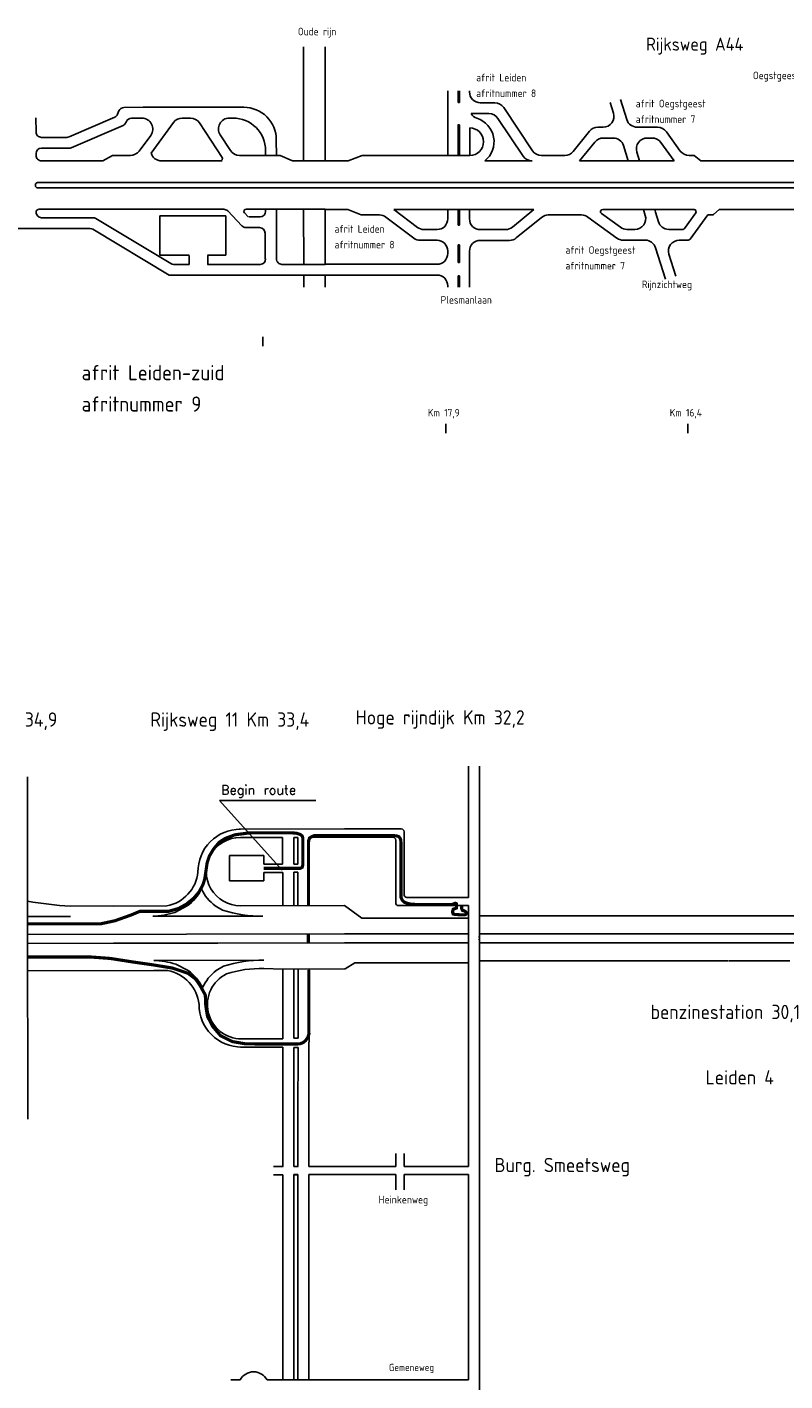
# Model space of a CAD drawing. Header units: metres. Extents: x 361 to 17834, y -7429 to 4908.
# Tile 26 of 29: x 10532 to 12217, y 1203 to 4213. Entities that reach past the tile are written whole.
import ezdxf

# ---------------------------------------------------------------- set-up
doc = ezdxf.new("R2010")
doc.units = ezdxf.units.M
doc.linetypes.add('ACAD_ISO03W100', pattern=[30, 12, -18])
for name, color, linetype in [('ONDERGROND', 7, 'Continuous'), ('Tekenwerk', 7, 'Continuous'), ('VBL-XX-ONDERGROND', 7, 'Continuous'), ('VBL-XX-STEMPEL', 7, 'Continuous'), ('VMH-XX-LEIDEN4', 7, 'Continuous'), ('WEG-XX-STEMPEL', 7, 'Continuous')]:
    doc.layers.add(name, color=color, linetype=linetype)
doc.styles.add('ISO', font='ISO.SHX')
doc.styles.add('ISO35', font='ISO.SHX')
doc.styles.add('SASBO', font='TXT.SHX')
doc.dimstyles.new('ISO-25', dxfattribs={"dimtxt": 2.5, "dimasz": 2.5, "dimexe": 1.25, "dimexo": 0.625, "dimtad": 1, "dimtxsty": 'Standard', "dimcen": 2.5, "dimadec": 0, "dimazin": 0, "dimtfac": 1, "dimtmove": 0, "dimatfit": 3, "dimfxl": 0, "dimarcsym": 0})

# ---------------------------------------------------------------- blocks, each defined once
blk = doc.blocks.new('*D33')
at = {"color": 0, "lineweight": -2}
for p, q in [((11537.21481627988, 2236.958977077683), (11536.58981627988, 2236.958977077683)), ((11537.83981627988, 2234.458977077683), (11537.83981627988, 2139.830901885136)), ((11537.21481627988, 2137.330901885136), (11536.58981627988, 2137.330901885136))]:
    blk.add_line(p, q, dxfattribs=at)
at = {"color": 0}
for points in [[(11537.42314961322, 2234.458977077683), (11538.25648294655, 2234.458977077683), (11537.83981627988, 2236.958977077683)], [(11537.42314961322, 2139.830901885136), (11538.25648294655, 2139.830901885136), (11537.83981627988, 2137.330901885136)]]:
    blk.add_solid(points, dxfattribs=at)
at = {"layer": 'Defpoints', "color": 0}
for p in [(11537.83981627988, 2236.958977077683, -8.940696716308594e-08), (11537.83981627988, 2137.330901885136, -5.960464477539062e-08), (11537.83981627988, 2137.330901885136)]:
    blk.add_point(p, dxfattribs=at)
at = {"color": 0, "insert": (11535.75648294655, 2187.144939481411), "char_height": 2.5, "attachment_point": 5, "rotation": 90}
blk.add_mtext('99,63', dxfattribs=at)

msp = doc.modelspace()

# ---------------------------------------------------------------- linework, layer by layer
at = {"layer": 'ONDERGROND', "color": 7, "extrusion": (-0.04049485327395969, 0.01245106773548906, 0.999102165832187)}
for p, q in [((10533.08249330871, 2235.521335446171, 181985588.6708821), (10532.60255372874, 2545.91324433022, 181985584.7832456)), ((11239.55792403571, 2430.252847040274, 181985614.8784155), (11003.33724534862, 2429.767749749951, 181985605.3101432)), ((11100.04341221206, 2411.517320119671, 181985609.457206), (11006.0806504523, 2411.324356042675, 181985605.6511829)), ((11133.84141838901, 2411.586723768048, 181985610.8262163), (11124.62378061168, 2411.567796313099, 181985610.4528497)), ((11158.65681088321, 2259.640274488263, 181985613.7256107), (11158.42178678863, 2411.637202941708, 181985611.82186)), ((11239.55792403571, 2411.803815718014, 181985615.1083323), (11158.42179572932, 2411.637194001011, 181985611.8218605)), ((11058.02046275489, 2352.149156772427, 181985608.4938249), (11100.13507819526, 2352.235646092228, 181985610.1997046)), ((11058.04898953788, 2333.70019599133, 181985608.7248964), (11100.16360199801, 2333.786685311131, 181985610.4307765)), ((11100.27843630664, 2259.520391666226, 181985611.3609566), (11100.16360199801, 2333.786685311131, 181985610.4307765)), ((11124.85880470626, 2259.570870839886, 181985612.3566005), (11124.74397039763, 2333.837161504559, 181985611.4264204)), ((11134.07644248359, 2259.589798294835, 181985612.7299668), (11133.96161115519, 2333.856088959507, 181985611.7997868)), ((10842.53393924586, 2258.991096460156, 181985600.9208478), (10628.19305575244, 2258.550928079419, 181985592.2388305)), ((10842.53393924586, 2258.991096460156, 181985600.9208478), (10724.18920910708, 2258.748061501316, 181985596.1272174)), ((11237.30783677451, 2259.801791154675, 181985616.9114214), (11006.31567454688, 2259.327433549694, 181985607.5549334)), ((11237.30783677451, 2259.801791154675, 181985616.9114214), (11239.55792403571, 2258.221650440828, 181985617.0223124)), ((10533.08249330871, 2235.521335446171, 181985588.6708821), (10628.20738172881, 2235.716680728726, 181985592.5239777)), ((10533.77888417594, 1785.147337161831, 181985594.311784), (10533.08249330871, 2235.521335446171, 181985588.6708821)), ((10811.22902548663, 2236.092526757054, 181985599.9373883), (11051.04527688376, 2236.585013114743, 181985609.6513019)), ((10533.14411259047, 2195.671571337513, 181985589.1699974), (11239.55792403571, 2197.122249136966, 181985617.7837489)), ((10533.17492223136, 2175.746695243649, 181985589.4195552), (10955.7370326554, 2176.614455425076, 181985606.5357086)), ((10724.31694186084, 2176.139221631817, 181985597.161887), (11239.55792403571, 2177.197306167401, 181985618.0320587)), ((10813.37842858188, 2138.018579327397, 181985601.2467291), (11053.19467699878, 2138.511062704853, 181985610.9606426)), ((10844.75395596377, 2115.248737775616, 181985602.802182), (10813.41373241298, 2115.184376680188, 181985601.5327257)), ((10844.75395596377, 2115.248737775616, 181985602.802182), (10813.41373241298, 2115.184376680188, 181985601.5327257)), ((11100.49631810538, 2118.612820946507, 181985613.1258138), (11239.55792403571, 2118.898395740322, 181985618.7585945)), ((11100.73573208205, 1963.77700372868, 181985615.0651213), (11100.49631810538, 2118.612820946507, 181985613.1258138)), ((11158.59551554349, 1794.872554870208, 181985616.9114214), (11158.87468970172, 2118.732709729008, 181985615.4904676)), ((11100.73573208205, 1963.77700372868, 181985615.0651213), (11008.77071535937, 1963.588149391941, 181985611.3400184)), ((11100.76425886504, 1945.328042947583, 181985615.296193), (11006.08436382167, 1945.133609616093, 181985611.4611225)), ((11100.17164421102, 1794.872554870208, 181985616.9114214), (11100.76425886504, 1945.328042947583, 181985615.296193)), ((11124.77116884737, 1794.872554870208, 181985616.9114214), (11125.34655249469, 1944.131756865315, 181985616.3074524)), ((11133.99599075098, 1794.872554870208, 181985616.9114214), (11134.56419027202, 1944.150684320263, 181985616.6808189)), ((11101.17484248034, 1679.790909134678, 181985618.6220267), (11079.67915153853, 1679.746765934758, 181985617.7513298)), ((11100.17164425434, 1661.339823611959, 181985618.8113078), (11079.70768130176, 1661.297799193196, 181985617.9824016)), ((11133.99599079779, 1661.409284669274, 181985620.181385), (11124.77116889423, 1661.390340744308, 181985619.8077275)), ((11134.97284865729, 1679.860315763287, 181985619.991037), (11125.75521087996, 1679.841385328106, 181985619.6176703)), ((11239.55792403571, 1661.626064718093, 181985624.4572398), (11158.59551543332, 1661.459801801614, 181985621.1778047)), ((11239.55792403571, 1680.075087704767, 181985624.2273235), (11159.55321407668, 1679.910791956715, 181985620.9866807))]:
    msp.add_line(p, q, dxfattribs=at)
at = {"layer": 'ONDERGROND', "color": 7, "ltscale": 50, "extrusion": (-0.04049485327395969, 0.01245106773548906, 0.999102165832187)}
for p, q in [((11100.13507819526, 2352.235646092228, 181985610.1997046), (11100.04341221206, 2411.517320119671, 181985609.457206)), ((11124.71544659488, 2352.286125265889, 181985611.1953484), (11124.62378061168, 2411.567796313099, 181985610.4528497)), ((11133.93308437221, 2352.305049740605, 181985611.5687148), (11133.84141838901, 2411.586723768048, 181985610.8262163)), ((11124.71544659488, 2352.286125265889, 181985611.1953484), (11133.93308437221, 2352.305049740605, 181985611.5687148)), ((11124.74397039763, 2333.837161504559, 181985611.4264204), (11133.96161115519, 2333.856088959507, 181985611.7997868)), ((11125.31391597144, 1965.238083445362, 181985616.0430973), (11125.07668352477, 2118.663300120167, 181985614.1214576)), ((11134.53155374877, 1965.257013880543, 181985616.4164638), (11134.2943213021, 2118.682230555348, 181985614.4948239))]:
    msp.add_line(p, q, dxfattribs=at)
at = {"layer": 'ONDERGROND', "color": 7, "linetype": 'Continuous', "extrusion": (-0.04049485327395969, 0.01245106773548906, 0.999102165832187)}
for p, q in [((10981.77806651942, 2370.952344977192, 181985605.1692955), (11057.99114621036, 2371.108854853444, 181985608.2563559)), ((10981.86492240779, 2314.78157445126, 181985605.8728303), (10981.77806651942, 2370.952344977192, 181985605.1692955)), ((11057.99114621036, 2371.108854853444, 181985608.2563559), (11058.02046275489, 2352.149156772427, 181985608.4938249)), ((11058.04898953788, 2333.70019599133, 181985608.7248966), (11058.07799911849, 2314.938087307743, 181985608.9598907)), ((11058.07799911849, 2314.938087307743, 181985608.9598907), (10981.86492240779, 2314.78157445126, 181985605.8728303)), ((10860.28094506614, 2244.660816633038, 181985601.8187433), (10887.94556475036, 2259.084347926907, 181985602.7602752)), ((10950.28098738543, 2259.212360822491, 181985605.2852123), (10966.31796872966, 2249.704600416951, 181985606.0536988)), ((10813.41373241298, 2115.184376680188, 181985601.5327257), (10533.26945817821, 2114.609075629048, 181985590.1852995)), ((10862.4565295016, 2129.651812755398, 181985603.3401945), (10890.16558146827, 2115.341992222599, 181985604.6416095)), ((10952.50100708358, 2115.470005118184, 181985607.1665463), (10968.50847816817, 2125.043563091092, 181985607.6960409)), ((11058.14299202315, 2120.000989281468, 181985611.3918813), (11100.49631810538, 2118.612823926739, 181985613.1258137))]:
    msp.add_line(p, q, dxfattribs=at)
at = {"layer": 'ONDERGROND', "color": 7, "linetype": 'Continuous', "ltscale": 50, "extrusion": (-0.04049485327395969, 0.01245106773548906, 0.999102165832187)}
for p, q in [((11125.31391597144, 1965.238083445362, 181985616.0430973), (11134.53155374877, 1965.257013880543, 181985616.4164638)), ((11125.34655249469, 1944.131756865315, 181985616.3074524), (11134.56419027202, 1944.150684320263, 181985616.6808189))]:
    msp.add_line(p, q, dxfattribs=at)
at = {"layer": 'ONDERGROND', "color": 7, "extrusion": (-0.04049485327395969, 0.01245106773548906, 0.999102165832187)}
for centre, radius, start, end in [((-5466.851073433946, 7719793.406102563, 181821797.0903213), 94.45494674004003, 197.1943644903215, 287.6159358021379), ((-5466.851073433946, 7719793.406102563, 181821797.0903213), 94.45494674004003, 197.1943644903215, 287.6159358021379), ((-5466.851073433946, 7719793.406102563, 181821797.0903213), 76.00451474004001, 197.1943644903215, 17.19436449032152), ((-5421.641111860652, 7719619.225542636, 181821797.0903211), 85.7812911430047, 27.838344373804, 101.1747530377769), ((-5421.641111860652, 7719619.225542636, 181821797.0903211), 104.2317231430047, 53.21297927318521, 80.75812778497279), ((-5466.851073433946, 7719793.406102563, 181821797.0903213), 94.45494674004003, 310.9853887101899, 340.7722008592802), ((-6303.659998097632, 7719217.731129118, 181821797.090321), 1048.544806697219, 7.803841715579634, 13.04554573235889), ((-5487.978929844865, 7719575.81834554, 181821797.0903212), 183.455557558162, 19.17331141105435, 34.78422390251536), ((-5642.809363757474, 7719784.566119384, 181821797.0903212), 269.5505244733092, 359.1227174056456, 18.58272110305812), ((-5044.563947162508, 7719715.123340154, 181821797.0903209), 183.455557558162, 179.60450332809, 195.2154139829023), ((-5034.695776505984, 7719974.836091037, 181821797.0903211), 269.5505244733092, 195.8060052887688, 215.2660093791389), ((-5123.824150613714, 7719713.476116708, 181821797.0903212), 85.7812911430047, 113.2139759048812, 186.5503800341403), ((-5123.824150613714, 7719713.476116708, 181821797.0903212), 104.2317231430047, 133.6305980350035, 161.1757462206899), ((-5184.893767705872, 7719882.749005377, 181821797.0903211), 94.45494674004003, 233.6165240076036, 263.4033366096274), ((-5184.893767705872, 7719882.749005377, 181821797.0903211), 76.00451474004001, 223.1007658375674, 17.19436449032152), ((-5034.695776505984, 7719974.836091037, 181821797.0903211), 251.1000924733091, 195.8060052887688, 214.9985008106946), ((-5184.893767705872, 7719882.749005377, 181821797.0903211), 94.45494674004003, 286.7727937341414, 17.19436449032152)]:
    msp.add_arc(centre, radius, start, end, dxfattribs=at)
at = {"layer": 'Tekenwerk', "color": 18}
for p, q in [((11099.07813156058, 2338.314821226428), (10959.50696168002, 2493.150360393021)), ((10959.50696168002, 2493.150360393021), (11174.08124102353, 2493.150360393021))]:
    msp.add_line(p, q, dxfattribs=at)
at = {"layer": 'Tekenwerk', "color": 5, "linetype": 'ACAD_ISO03W100', "ltscale": 0.05, "const_width": 7, "flags": 128}
for points in [[(11058.13419018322, 2342.807088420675), (11111.85490594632, 2342.807088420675), (11131.758034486, 2342.76860963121), (11139.24072773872, 2342.76860963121), (11143.37589213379, 2344.737333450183), (11144.75430101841, 2349.068505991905), (11144.95122546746, 2356.549626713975), (11144.95122546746, 2410.186725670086), (11143.38342544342, 2414.714760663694), (11139.83897213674, 2417.667796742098), (11130.78100780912, 2420.817744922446), (11119.55693680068, 2421.605244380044), (11027.32494610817, 2421.605244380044), (10993.93856303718, 2417.251580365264), (10972.2474252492, 2409.097453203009), (10958.88569981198, 2400.422844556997), (10946.56512757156, 2385.502507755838), (10937.194562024, 2370.06173912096), (10932.16218667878, 2354.967925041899), (10929.24654681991, 2334.062572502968), (10926.79977766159, 2318.773683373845), (10923.12968618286, 2306.848336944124), (10914.71896389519, 2290.794936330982), (10902.7910576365, 2276.576254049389), (10885.59425501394, 2262.615056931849), (10868.48081686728, 2253.387297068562), (10847.13708294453, 2247.235457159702), (10782.97968267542, 2247.235457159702), (10763.10357443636, 2238.864061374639), (10727.05712370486, 2226.065221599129), (10695.72702286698, 2219.329000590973), (10533.10753070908, 2219.329000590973)], [(11157.53353631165, 2258.696408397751), (11157.53353631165, 2398.450822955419), (11158.08066468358, 2404.938126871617), (11159.73286290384, 2408.976024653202), (11163.22086144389, 2412.279716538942), (11170.01332998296, 2415.216364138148), (11178.64159884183, 2415.399915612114), (11347.26313524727, 2415.399915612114), (11354.3719790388, 2414.57402197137), (11358.1066929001, 2413.302888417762), (11360.72898105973, 2410.601766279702), (11362.39765639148, 2406.70893810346), (11363.11286601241, 2400.353328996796), (11363.11286601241, 2277.889416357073), (11366.27705988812, 2271.381228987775), (11370.95582396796, 2267.110269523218), (11377.05853413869, 2265.076479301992), (11385.80567358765, 2262.839310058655), (11395.1631281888, 2262.432552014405), (11475.9662945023, 2262.432552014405), (11480.12860411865, 2263.433139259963), (11482.05708819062, 2264.551342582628), (11483.90833580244, 2265.091203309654), (11486.26103193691, 2264.281441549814), (11486.56960998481, 2263.510220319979), (11486.7238622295, 2262.623318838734), (11486.7238622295, 2260.46393459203)], [(11157.15853490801, 2175.582318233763), (11157.15853490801, 2195.013432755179)], [(10533.22169714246, 2145.494613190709), (10674.91371790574, 2145.402384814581), (10716.99317121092, 2142.303831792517), (10766.86504775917, 2134.513013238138), (10810.50291215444, 2128.28035839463), (10855.30829759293, 2120.906328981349), (10889.30771378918, 2109.575589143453), (10906.57727136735, 2096.626205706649), (10916.83103669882, 2081.518552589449), (10928.16419995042, 2061.015342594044), (10929.24359787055, 2036.735160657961), (10933.02126991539, 2013.534172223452), (10944.35443316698, 1991.412259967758), (10962.16368970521, 1970.369482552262), (10988.60768825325, 1957.42009911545), (11016.67071012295, 1952.564050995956), (11053.90817296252, 1952.024483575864), (11119.64839058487, 1952.01591901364), (11138.07730420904, 1952.313097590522), (11145.80558441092, 1955.284883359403), (11151.15593790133, 1959.742503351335), (11155.91179132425, 1966.577610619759), (11158.58696806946, 1974.304253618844), (11158.28971803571, 1985.002623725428), (11158.28971803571, 2116.915360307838)]]:
    msp.add_lwpolyline(points, dxfattribs=at)
at = {"layer": 'Tekenwerk', "color": 1, "const_width": 7}
msp.add_lwpolyline([(11486.61874708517, 2260.376529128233), (11486.61874708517, 2254.403157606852), (11483.15973060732, 2253.145574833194), (11479.38625139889, 2251.888050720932), (11478.1284740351, 2247.486569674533), (11478.1284740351, 2244.342671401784), (11479.0717886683, 2241.198773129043), (11483.4741933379, 2239.941249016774), (11488.50552346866, 2239.941249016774), (11494.79463096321, 2239.312457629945), (11500.14042382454, 2239.312457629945), (11504.8572176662, 2239.312457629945), (11507.68738224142, 2240.569981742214), (11508.63069687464, 2243.399513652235), (11507.37291951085, 2245.600254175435), (11505.17168039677, 2247.486569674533), (11503.28497757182, 2248.429727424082), (11500.14042382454, 2248.744152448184), (11498.88257290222, 2250.630467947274), (11497.93918471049, 2253.459999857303), (11498.25364744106, 2257.232630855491), (11497.93918471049, 2260.376529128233)], dxfattribs=at)
at = {"layer": 'VBL-XX-ONDERGROND', "color": 7, "extrusion": (-0.07261905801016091, -0.01496858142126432, 0.997247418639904)}
for p, q in [((11146.40869335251, 4169.492395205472, 181986093.3010097), (11146.68141822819, 3915.64440522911, 181986089.510637)), ((11194.4076909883, 4169.491773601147, 181986096.7962633), (11194.68041586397, 3915.643784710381, 181986092.9999845)), ((10747.24465878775, 4034.437434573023, 181986062.2069233), (10789.93390617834, 4034.885767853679, 181986065.3222623)), ((10789.93390617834, 4034.885767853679, 181986065.3222623), (11013.97961364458, 4034.882866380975, 181986081.6371151)), ((10551.80841705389, 3979.908302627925, 181986047.1568773), (10551.7741846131, 4011.771315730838, 181986047.632645)), ((10625.14677079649, 3968.861418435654, 181986052.3315269), (10726.88863152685, 4012.88827060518, 181986060.4011568)), ((10733.25933378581, 4019.441140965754, 181986060.9634261), (10736.24716250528, 4026.901045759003, 181986061.2929707)), ((10789.95975572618, 4010.825418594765, 181986064.9630013), (10763.7850402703, 4010.825757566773, 181986063.0569767)), ((10876.90381520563, 4010.824292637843, 181986071.2942073), (10895.28595540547, 4010.824054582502, 181986072.632782)), ((10990.00596437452, 4010.822827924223, 181986079.5302273), (10981.34788445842, 4010.822940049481, 181986078.8997519)), ((10981.34788445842, 4010.822940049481, 181986078.8997519), (10990.00596437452, 4010.822827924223, 181986079.5302273)), ((10630.12907793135, 3944.801004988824, 181986052.3331917), (10745.48287406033, 3994.71816291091, 181986061.4824488)), ((10751.85357631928, 4001.271033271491, 181986062.0447181), (10752.66169235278, 4003.288708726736, 181986062.1338498)), ((10857.61043961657, 4001.059965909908, 181986069.7427118), (10807.57616255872, 3933.056135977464, 181986065.0785103)), ((10915.37536978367, 3999.944437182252, 181986073.9323812), (10965.65414895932, 3923.095017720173, 181986076.4401548)), ((10961.31016917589, 3973.581858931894, 181986076.8816307), (10984.22583188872, 3938.556040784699, 181986078.0246038)), ((10563.82109123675, 3967.877972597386, 181986047.8510602), (10620.39412513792, 3967.877239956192, 181986051.9706692)), ((10563.84694078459, 3943.817623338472, 181986047.4917992), (10625.37643227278, 3943.816826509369, 181986051.972334)), ((10806.73688205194, 3972.469080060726, 181986065.6089786), (10780.96686373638, 3937.443892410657, 181986063.2066943)), ((11086.09328886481, 3927.675364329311, 181986085.2792233), (11086.05565874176, 3962.700886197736, 181986085.8022125)), ((10551.86011614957, 3931.787604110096, 181986046.4383552), (10551.8645267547, 3927.682282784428, 181986046.377056)), ((10563.87720093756, 3915.65195275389, 181986047.0712389), (10700.21748798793, 3915.650187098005, 181986056.9994439)), ((10722.2196088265, 3927.68007662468, 181986058.7821947), (10700.21748798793, 3915.650187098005, 181986056.9994439)), ((10761.67348814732, 3927.679565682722, 181986061.6551988), (10722.2196088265, 3927.68007662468, 181986058.7821947)), ((10961.64660590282, 3915.646801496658, 181986076.0365306), (10830.65862397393, 3915.648497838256, 181986066.4980767)), ((10965.64889020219, 3915.646749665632, 181986076.3279741), (10860.45199611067, 3915.648112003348, 181986068.6676094)), ((11094.72418742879, 3927.675252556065, 181986085.9077193), (11004.31524626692, 3927.67642338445, 181986079.324203)), ((11018.29695521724, 3927.676242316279, 181986080.3423413), (11032.68178615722, 3927.676056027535, 181986081.3898347)), ((11062.09379004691, 3927.675675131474, 181986083.5315964), (11062.08200947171, 3938.640847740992, 181986083.6953247)), ((11094.72418742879, 3927.675252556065, 181986085.9077193), (11121.75557727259, 3915.644728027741, 181986087.6955546)), ((11121.75557727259, 3915.644728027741, 181986087.6955546), (11194.59930904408, 3915.643784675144, 181986092.9999846)), ((10550.65574157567, 3862.719356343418, 181986045.313946), (10550.65832653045, 3860.313321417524, 181986045.2780199)), ((10555.45047142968, 3867.531364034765, 181986045.7353235), (11194.63563312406, 3867.523086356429, 181986092.2803429)), ((10555.4633962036, 3855.501189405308, 181986045.555693), (11194.64471414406, 3855.492911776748, 181986092.1004325)), ((10551.99894440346, 3802.568466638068, 181986044.5088986), (10552.00014836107, 3801.447841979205, 181986044.4921659)), ((10827.09385873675, 3705.953198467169, 181986063.0909874), (10827.00017660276, 3793.15104337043, 181986064.3929962)), ((10827.00017660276, 3793.15104337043, 181986064.3929962), (10973.63458606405, 3793.149144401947, 181986075.070812)), ((10973.63458606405, 3793.149144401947, 181986075.070812), (10973.72826819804, 3705.951299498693, 181986073.7688032)), ((11062.22820938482, 3802.560286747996, 181986081.6634156), (11062.2230377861, 3807.373928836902, 181986081.7352913)), ((11086.34039215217, 3697.675542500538, 181986081.8449435), (11086.22253660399, 3807.373618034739, 181986083.4829181)), ((11146.79774119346, 3807.372833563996, 181986087.8939624), (11146.92852151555, 3685.644583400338, 181986086.0763573)), ((11194.79673882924, 3807.37221195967, 181986091.3892161), (11194.92751914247, 3685.643961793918, 181986089.571611)), ((10564.03867209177, 3765.357162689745, 181986044.8270877), (10459.74150243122, 3765.358513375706, 181986037.2322403)), ((10540.03917327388, 3765.357473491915, 181986043.0794609), (10672.13060581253, 3765.355762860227, 181986052.6982673)), ((10564.01282254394, 3789.417511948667, 181986045.1863488), (10678.7707057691, 3789.416025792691, 181986053.5429381)), ((10678.32098001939, 3763.632439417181, 181986053.1231803), (10847.52236253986, 3661.588111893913, 181986063.9126654)), ((10684.96107997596, 3787.692702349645, 181986053.9678511), (10851.30506304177, 3687.371655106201, 181986064.5751281)), ((10892.55157835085, 3705.952350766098, 181986067.8575731), (10827.09385873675, 3705.953198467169, 181986063.0909874)), ((10933.35072634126, 3705.95182240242, 181986070.8285387), (10973.72826819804, 3705.951299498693, 181986073.7688032)), ((10892.57339272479, 3685.647877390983, 181986067.5543935), (10857.49543724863, 3685.648331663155, 181986065.0000412)), ((10933.3725407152, 3685.647349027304, 181986070.5253591), (11050.35406869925, 3685.645834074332, 181986079.0438727)), ((11098.35306633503, 3685.645212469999, 181986082.5391264), (11194.92751915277, 3685.64396179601, 181986089.5716109)), ((11098.35306633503, 3685.645212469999, 181986082.5391264), (11194.92751915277, 3685.64396179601, 181986089.5716109)), ((10985.00318270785, 3661.586331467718, 181986073.9239232), (10847.52236253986, 3661.588111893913, 181986063.9126654)), ((10942.89765624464, 3661.586876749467, 181986070.8578281), (11194.95336870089, 3661.583612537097, 181986089.2123499)), ((11146.95437106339, 3661.584234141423, 181986085.7170962), (11146.98304682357, 3634.89329124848, 181986085.3185561)), ((11194.95336869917, 3661.583612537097, 181986089.2123499), (11194.98204445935, 3634.892669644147, 181986088.8138098)), ((11056.13708302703, 3503.516153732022, 181986073.8249897), (11056.11487435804, 3524.18763068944, 181986074.1336492))]:
    msp.add_line(p, q, dxfattribs=at)
at = {"layer": 'VBL-XX-ONDERGROND', "color": 7}
for p, q in [((10557.39255531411, 3808.196709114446, 181986055.738215), (10970.08763014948, 3808.196709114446, 181986055.738215)), ((10978.09869232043, 3804.411993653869, 181986055.738215), (11009.48296547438, 3771.072639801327, 181986055.738215)), ((11015.43280055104, 3800.07038515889, 181986055.738215), (11023.71154856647, 3791.35098729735, 181986055.738215)), ((11018.92287461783, 3808.196691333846, 181986055.738215), (11194.68041586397, 3808.196691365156, 181986055.7382149)), ((11018.24352565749, 3767.28794212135, 181986055.738215), (11048.95474965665, 3767.28794212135, 181986055.738215)), ((11024.96007830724, 3791.35098729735, 181986055.738215), (11050.25588772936, 3791.35098729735, 181986055.738215)), ((11060.98627224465, 3755.256419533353, 181986055.738215), (11060.98627224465, 3697.362425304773, 181986055.738215)), ((10892.60071646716, 3705.567600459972, 181986055.738215), (10892.60071646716, 3685.309091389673, 181986055.738215)), ((10933.50789326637, 3705.567600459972, 181986055.738215), (10933.50789326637, 3685.159629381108, 181986055.738215)), ((11513.24029153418, 2570.065874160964, 181985616.9114214), (11513.24029142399, 2278.153545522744, 181985616.9114214)), ((11537.83981616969, 2570.065874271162, 181985616.9114214), (11537.83981616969, 267.2026163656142, 181985616.9114214)), ((11363.89364352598, 2430.246200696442, 181985616.9114214), (11237.30783644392, 2430.246200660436, 181985616.9114214)), ((11345.44399993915, 2411.796556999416, 181985616.9114214), (11237.30783644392, 2411.796557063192, 181985616.9114214)), ((11370.04352468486, 2424.096319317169, 181985616.9114214), (11370.04352468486, 2284.303426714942, 181985616.9114214)), ((11351.59388120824, 2405.646675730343, 181985616.9114214), (11351.59388120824, 2265.85378290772, 181985616.9114214)), ((11237.30783677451, 2259.801791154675, 181985616.9114214), (11276.5003694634, 2232.188548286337, 181985616.9114214)), ((11513.24029142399, 2259.703901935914, 181985616.9114214), (11357.74376225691, 2259.703901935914, 181985616.9114214)), ((11513.24029142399, 2278.153545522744, 181985616.9114214), (11376.19340595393, 2278.153545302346, 181985616.9114214)), ((11513.24029142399, 2259.703901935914, 181985616.9114214), (11513.24029142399, 2015.874705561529, 181985616.9114214)), ((11276.5003694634, 2232.188548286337, 181985616.9114214), (11513.24029186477, 2232.188548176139, 181985616.9114214)), ((11537.83981627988, 2236.958977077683, 181985616.9114214), (12269.28266381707, 2236.95897846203, 181985616.9114214)), ((11237.30783644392, 2197.107747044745, 181985616.9114214), (11513.24029131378, 2197.107747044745, 181985616.9114214)), ((11237.30783644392, 2177.18213180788, 181985616.9114214), (11513.24029153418, 2177.18213180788, 181985616.9114214)), ((11268.68204730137, 2197.107746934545, 181985616.9114214), (11513.24029131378, 2197.107747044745, 181985616.9114214)), ((11537.83981639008, 2197.107746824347, 181985616.9114214), (12398.51496735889, 2197.107746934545, 181985616.9114214)), ((11537.83981616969, 2177.182131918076, 181985616.9114214), (12398.51496735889, 2177.182131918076, 181985616.9114214)), ((11537.83981627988, 2137.330901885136, 181985616.9114214), (12021.05552707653, 2137.330901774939, 181985616.9114214)), ((12012.22819260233, 2137.330901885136, 181985616.9114214), (12090.00465461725, 2137.330901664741, 181985616.9114214)), ((12090.93687141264, 2137.330901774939, 181985616.9114214), (12227.63404219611, 2137.330901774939, 181985616.9114214)), ((11237.30783644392, 2118.889026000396, 181985616.9114214), (11239.34163039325, 2118.889026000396, 181985616.9114214)), ((11513.24029153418, 2071.458303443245, 181985616.9114214), (11513.24029153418, 1680.043150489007, 181985616.9114214)), ((11513.24029153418, 1768.118722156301, 181985616.9114214), (11513.24029153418, 1680.043150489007, 181985616.9114214)), ((11351.59388120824, 1708.456825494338, 181985616.9114214), (11351.59388120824, 1680.043150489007, 181985616.9114214)), ((11370.04352457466, 1708.456825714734, 181985616.9114214), (11370.04352468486, 1680.043150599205, 181985616.9114214)), ((11133.99599079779, 1680.043150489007, 181985616.9114214), (11124.77116889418, 1680.043150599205, 181985616.9114214)), ((11133.99599079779, 1661.593506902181, 181985616.9114214), (11124.77116911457, 1661.593506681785, 181985616.9114214)), ((11351.59388120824, 1661.593506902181, 181985616.9114214), (11351.59388109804, 1627.55461324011, 181985616.9114214)), ((11513.24029153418, 1680.043150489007, 181985616.9114214), (11370.04352468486, 1680.043150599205, 181985616.9114214)), ((11513.24029153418, 1661.593506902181, 181985616.9114214), (11370.04352468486, 1661.593506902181, 181985616.9114214)), ((11370.04352468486, 1661.593506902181, 181985616.9114214), (11370.04352479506, 1627.55461324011, 181985616.9114214)), ((11513.24029153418, 1661.593506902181, 181985616.9114214), (11513.24029131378, 1205.006583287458, 181985616.9114214))]:
    msp.add_line(p, q, dxfattribs=at)
at = {"layer": 'VBL-XX-ONDERGROND', "color": 7, "linetype": 'Continuous'}
for p, q in [((11239.34163061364, 2118.889026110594, 181985616.9114214), (11260.6501229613, 2132.560472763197, 181985616.9114214)), ((11260.6501229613, 2132.560472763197, 181985616.9114214), (11513.24029153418, 2132.560472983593, 181985616.9114214)), ((11005.77012709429, 1205.006582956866, 181985616.9114214), (10984.69593546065, 1205.006583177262, 181985616.9114214)), ((11513.24029131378, 1205.006583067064, 181985616.9114214), (11065.38691148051, 1205.006583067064, 181985616.9114214))]:
    msp.add_line(p, q, dxfattribs=at)
at = {"layer": 'VBL-XX-ONDERGROND', "color": 7, "ltscale": 50}
for p, q in [((11100.17164425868, 1680.043150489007, 181985616.9114214), (11100.17164421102, 1794.872554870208, 181985616.9114214)), ((11124.77116889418, 1680.043150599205, 181985616.9114214), (11124.77116884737, 1794.872554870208, 181985616.9114214)), ((11133.99599079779, 1680.043150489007, 181985616.9114214), (11133.99599075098, 1794.872554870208, 181985616.9114214)), ((11158.59551554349, 1680.043150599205, 181985616.9114214), (11158.59551554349, 1794.872554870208, 181985616.9114214)), ((11100.17164425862, 1679.788848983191, 181985616.9114214), (11100.17164425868, 1680.043150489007, 181985616.9114214)), ((11100.17164414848, 1205.006583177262, 181985616.9114214), (11100.17164425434, 1661.339823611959, 181985616.9114214)), ((11124.77116900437, 1205.006583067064, 181985616.9114214), (11124.77116889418, 1661.593507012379, 181985616.9114214)), ((11133.99599079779, 1205.006583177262, 181985616.9114214), (11133.99599079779, 1661.593506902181, 181985616.9114214)), ((11133.99599079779, 1205.006583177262, 181985616.9114214), (11133.99599079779, 1661.593506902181, 181985616.9114214)), ((11351.59388120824, 1680.043150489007, 181985616.9114214), (11158.59551554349, 1680.043150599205, 181985616.9114214)), ((11351.59388120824, 1661.593506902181, 181985616.9114214), (11158.59551543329, 1661.593506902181, 181985616.9114214)), ((11158.59551554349, 1205.006583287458, 181985616.9114214), (11158.59551543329, 1661.593506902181, 181985616.9114214))]:
    msp.add_line(p, q, dxfattribs=at)
at = {"layer": 'VBL-XX-ONDERGROND', "color": 7, "extrusion": (-0.07261905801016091, -0.01496858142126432, 0.997247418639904)}
for centre, radius, start, end in [((-1769.898671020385, 13504792.35065069, 181484289.9197067), 12.031522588, 168.9844168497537, 236.4533402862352), ((-1657.585653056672, 13505042.16773934, 181484289.9197066), 72.189135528, 78.38349257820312, 168.383492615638), ((-1776.49317049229, 13504767.85108703, 181484289.9197066), 12.031522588, 11.72122075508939, 56.45334028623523), ((-1743.45873333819, 13504803.69155114, 181484289.9197067), 12.031522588, 168.383492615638, 236.4533402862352), ((-1726.907600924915, 13504824.4533445, 181484289.9197066), 24.063045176, 41.93049569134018, 168.383492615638), ((-1708.835726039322, 13504912.3640597, 181484289.9197066), 24.063045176, 168.383492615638, 221.9304956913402), ((-1705.124495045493, 13504930.41735925, 181484289.9197067), 24.063045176, 111.6017920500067, 168.383492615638), ((-1687.749167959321, 13505014.9397146, 181484289.9197065), 24.063045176, 168.383492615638, 291.6017920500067), ((-1638.860822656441, 13505013.75223278, 181484289.9197067), 72.189135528, 78.38349257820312, 168.383492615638), ((-1765.334251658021, 13504603.45534153, 181484289.9197066), 12.031522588, 258.3834925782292, 348.383492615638), ((-1754.943365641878, 13504782.43442589, 181484289.9197067), 12.031522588, 11.72122075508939, 56.45334028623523), ((-1718.193914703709, 13504593.76466537, 181484289.9197066), 12.031522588, 168.383492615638, 258.3834925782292), ((-1753.912535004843, 13504659.01633263, 181484289.9197066), 12.031522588, 348.383492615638, 11.72122075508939), ((-1729.341690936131, 13504659.03878539, 181484289.9197066), 12.031522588, 348.383492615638, 11.72122075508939), ((-1714.172230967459, 13504592.93792468, 181484289.9197068), 12.031522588, 258.3834925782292, 348.383492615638), ((-1697.806044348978, 13504792.0538385, 181484289.9197066), 24.063045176, 348.383492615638, 41.93049569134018), ((-1672.095932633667, 13504857.36952713, 181484289.9197068), 24.063045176, 274.4357178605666, 348.383492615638), ((-1626.794201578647, 13504982.13797654, 181484289.9197066), 4.8126090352, 348.383492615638, 111.6017920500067), ((-1648.818298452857, 13505030.35494478, 181484289.9197067), 24.063045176, 291.6017920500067, 348.383492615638), ((-1652.244514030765, 13504571.52875505, 181484289.9197067), 4.8126090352, 168.383492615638, 258.3834925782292), ((-1649.887497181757, 13504571.04422124, 181484289.9197067), 4.8126090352, 258.3834925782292, 348.383492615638), ((-1593.060956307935, 13504560.67111613, 181484289.9197067), 4.8126090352, 168.383492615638, 258.3834925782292), ((-1590.509560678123, 13504567.51649226, 181484289.9197067), 12.031522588, 258.3834925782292, 348.383492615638), ((-1521.546186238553, 13504663.98407833, 181484289.9197067), 12.031522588, 137.3378324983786, 168.383492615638), ((-1543.770544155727, 13504675.37611782, 181484289.9197067), 12.031522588, 137.3378324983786, 168.383492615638), ((-1429.62852174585, 13504834.74291616, 181484289.9197066), 12.031522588, 317.3378324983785, 348.383492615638), ((-1390.691655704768, 13505024.15147299, 181484289.9197066), 12.031522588, 348.383492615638, 78.38349257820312), ((-1381.00097954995, 13505071.29180994, 181484289.9197066), 12.031522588, 258.3834925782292, 348.383492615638)]:
    msp.add_arc(centre, radius, start, end, dxfattribs=at)
at = {"layer": 'VBL-XX-ONDERGROND', "color": 7}
for centre, radius, start, end in [((10969.33813213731, 3796.165168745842, 181986055.738215), 12.031522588, 43.26981541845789, 90), ((11018.92287461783, 3803.384082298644, 181986055.738215), 4.8126090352, 90, 223.5150308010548), ((11050.25588772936, 3803.382509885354, 181986055.738215), 12.031522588, 270, 0), ((11018.24352565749, 3779.319464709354, 181986055.738215), 12.031522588, 223.2698154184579, 270), ((11048.95474965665, 3755.256419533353, 181986055.738215), 12.031522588, 0, 90), ((11345.44399993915, 2405.646675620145, 181985616.9114214), 6.149881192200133, 0, 90), ((11363.89364352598, 2424.096319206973, 181985616.9114214), 6.149881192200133, 0, 90), ((11357.74376225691, 2265.85378290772, 181985616.9114214), 6.149881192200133, 180, 270), ((11376.19340595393, 2284.303426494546, 181985616.9114214), 6.149881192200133, 180, 270)]:
    msp.add_arc(centre, radius, start, end, dxfattribs=at)
at = {"layer": 'VBL-XX-ONDERGROND', "color": 7, "linetype": 'Continuous'}
msp.add_arc((11035.57851950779, 1189.639337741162, 181985616.9114214), 33.53643460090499, 27.27265342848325, 152.7273465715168, dxfattribs=at)
at = {"layer": 'VBL-XX-STEMPEL', "color": 7}
msp.add_line((11194.59930904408, 3807.457000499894, 181986092.9999846), (11245.31224854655, 3807.457000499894, 181986092.9999846), dxfattribs=at)
at = {"layer": 'WEG-XX-STEMPEL', "color": 7}
for p, q in [((11194.59930904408, 4169.292986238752, 181986092.9999846), (11194.59930904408, 3915.643784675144, 181986092.9999846)), ((11467.35860111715, 4071.333766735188, 181986092.9999846), (11467.35860111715, 3927.664538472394, 181986092.9999846)), ((11490.19803333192, 4071.333766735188, 181986092.9999846), (11490.19803333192, 4045.775806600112, 181986092.9999846)), ((11493.18199559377, 4071.333766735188, 181986092.9999846), (11493.18199559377, 4045.775806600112, 181986092.9999846)), ((11515.44161630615, 4071.333766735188, 181986092.9999846), (11515.44161630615, 4068.958862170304, 181986092.9999846)), ((11490.19803333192, 4045.775806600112, 181986092.9999846), (11493.18199559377, 4045.775806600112, 181986092.9999846)), ((11539.48312390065, 4044.917354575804, 181986092.9999846), (11571.55521334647, 4044.917354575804, 181986092.9999846)), ((11591.55679287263, 4034.214921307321, 181986092.9999846), (11655.47789078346, 3938.366971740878, 181986092.9999846)), ((11828.26544580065, 4045.145950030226, 181986092.9999846), (11835.55502918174, 4021.747217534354, 181986092.9999846)), ((11851.21886413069, 4052.296801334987, 181986092.9999846), (11865.19172322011, 4007.445514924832, 181986092.9999846)), ((11518.91410774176, 4020.875846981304, 181986092.9999846), (11558.69109777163, 4020.875846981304, 181986092.9999846)), ((11578.69267729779, 4010.173413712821, 181986092.9999846), (11634.59712191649, 3926.346217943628, 181986092.9999846)), ((11489.78172883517, 3996.105560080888, 181986092.9999846), (11493.18199559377, 3996.105560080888, 181986092.9999846)), ((11490.19803333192, 3996.105560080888, 181986092.9999846), (11490.19803333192, 3927.664538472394, 181986092.9999846)), ((11493.18199559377, 3996.105560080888, 181986092.9999846), (11493.18199559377, 3927.664538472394, 181986092.9999846)), ((11516.02142780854, 3988.959580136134, 181986092.9999846), (11516.02142780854, 3927.713559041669, 181986092.9999846)), ((11782.41102929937, 3981.589596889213, 181986092.9999846), (11746.21598520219, 3936.629800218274, 181986092.9999846)), ((11812.60161085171, 3990.554858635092, 181986092.9999846), (11801.13803916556, 3990.554858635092, 181986092.9999846)), ((11888.14514155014, 3990.554858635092, 181986092.9999846), (11933.6468296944, 3990.554858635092, 181986092.9999846)), ((11953.14655739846, 3980.575879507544, 181986092.9999846), (11984.10789032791, 3937.643517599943, 181986092.9999846)), ((11793.92052333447, 3957.548089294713, 181986092.9999846), (11760.18531397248, 3915.643784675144, 181986092.9999846)), ((11835.07110669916, 3966.513351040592, 181986092.9999846), (11812.64753320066, 3966.513351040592, 181986092.9999846)), ((11858.0245250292, 3949.622694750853, 181986092.9999846), (11868.61023082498, 3915.643784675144, 181986092.9999846)), ((11910.6146373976, 3966.513351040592, 181986092.9999846), (11921.34359622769, 3966.513351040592, 181986092.9999846)), ((11940.84332393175, 3956.534371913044, 181986092.9999846), (11970.33219966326, 3915.643784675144, 181986092.9999846)), ((11194.59930904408, 3915.643784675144, 181986092.9999846), (11245.59821463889, 3915.643784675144, 181986092.9999846)), ((11276.79901929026, 3927.664538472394, 181986092.9999846), (11245.59821463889, 3915.643784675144, 181986092.9999846)), ((11276.79901929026, 3927.664538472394, 181986092.9999846), (11515.44161630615, 3927.664538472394, 181986092.9999846)), ((11654.59870144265, 3915.643784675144, 181986092.9999846), (11549.56264173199, 3915.643784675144, 181986092.9999846)), ((11718.27338099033, 3927.664538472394, 181986092.9999846), (11675.47947030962, 3927.664538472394, 181986092.9999846)), ((11718.27338099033, 3927.664538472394, 181986092.9999846), (11727.488975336, 3927.664538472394, 181986092.9999846)), ((11760.18531397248, 3915.643784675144, 181986092.9999846), (11970.33219966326, 3915.643784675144, 181986092.9999846)), ((11887.66121906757, 3935.320992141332, 181986092.9999846), (11893.79140772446, 3915.643784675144, 181986092.9999846)), ((12003.60761803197, 3927.664538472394, 181986092.9999846), (12015.29282895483, 3927.664538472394, 181986092.9999846)), ((12003.60761803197, 3927.664538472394, 181986092.9999846), (12015.29282895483, 3927.664538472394, 181986092.9999846)), ((12015.29282895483, 3927.664538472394, 181986092.9999846), (12029.7197964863, 3915.643784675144, 181986092.9999846)), ((12029.7197964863, 3915.643784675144, 181986092.9999846), (12396.23094366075, 3915.643784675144, 181986092.9999846)), ((12029.7197964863, 3915.643784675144, 181986092.9999846), (12072.976061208, 3915.643784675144, 181986092.9999846)), ((11194.59930904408, 3867.560769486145, 181986092.9999846), (12072.976061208, 3867.560769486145, 181986092.9999846)), ((11194.59930904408, 3855.540015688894, 181986092.9999846), (12072.976061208, 3855.540015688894, 181986092.9999846)), ((12282.51880631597, 3855.540015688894, 181986092.9999846), (12012.29444471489, 3855.540015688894, 181986092.9999846)), ((12282.51880631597, 3867.560769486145, 181986092.9999846), (12047.19427001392, 3867.560769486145, 181986092.9999846)), ((11194.68041586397, 3808.196691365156, 181986055.7382149), (11194.92751915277, 3685.64396179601, 181986089.5716109)), ((11245.31224854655, 3807.457000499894, 181986092.9999846), (11243.05051348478, 3807.457000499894, 181986092.9999846)), ((11245.31224854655, 3807.457000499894, 181986092.9999846), (11274.96610824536, 3795.436246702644, 181986092.9999846)), ((11315.1719187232, 3795.436246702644, 181986092.9999846), (11274.96610824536, 3795.436246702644, 181986092.9999846)), ((11399.72375243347, 3767.907363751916, 181986092.9999846), (11347.21387372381, 3807.457000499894, 181986092.9999846)), ((11347.21387372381, 3807.457000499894, 181986092.9999846), (11658.87499985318, 3807.457000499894, 181986092.9999846)), ((11347.21387372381, 3807.457000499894, 181986092.9999846), (11658.87499985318, 3807.457000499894, 181986092.9999846)), ((11467.35860111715, 3807.457000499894, 181986092.9999846), (11467.35860111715, 3787.111174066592, 181986092.9999846)), ((11490.19803333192, 3807.457000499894, 181986092.9999846), (11490.19803333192, 3772.847956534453, 181986092.9999846)), ((11493.18199559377, 3807.457000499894, 181986092.9999846), (11493.18199559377, 3772.847956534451, 181986092.9999846)), ((11515.44161630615, 3807.457000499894, 181986092.9999846), (11515.44161630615, 3786.882255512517, 181986092.9999846)), ((11611.0124623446, 3768.278609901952, 181986092.9999846), (11658.87499985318, 3807.457000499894, 181986092.9999846)), ((11690.73025814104, 3795.436246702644, 181986092.9999846), (11714.35138867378, 3795.436246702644, 181986092.9999846)), ((11704.31791664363, 3795.436246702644, 181986092.9999846), (11764.62948494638, 3795.436246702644, 181986092.9999846)), ((11851.19850736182, 3767.979714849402, 181986092.9999846), (11808.78970617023, 3798.757204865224, 181986092.9999846)), ((11811.61389402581, 3807.457000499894, 181986092.9999846), (12014.74026656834, 3807.457000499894, 181986092.9999846)), ((11811.61389402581, 3807.457000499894, 181986092.9999846), (12014.74026656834, 3807.457000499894, 181986092.9999846)), ((11902.31447459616, 3807.457000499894, 181986092.9999846), (11906.32363981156, 3794.588036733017, 181986092.9999846)), ((11927.49565149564, 3807.457000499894, 181986092.9999846), (11929.27705814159, 3801.738888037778, 181986092.9999846)), ((11935.39443418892, 3780.347857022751, 181986092.9999846), (11929.27705814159, 3801.738888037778, 181986092.9999846)), ((11993.54914107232, 3765.373836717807, 181986092.9999846), (12018.62743213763, 3799.818556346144, 181986092.9999846)), ((12005.78374260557, 3741.332329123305, 181986092.9999846), (12045.17537672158, 3795.436246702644, 181986092.9999846)), ((12045.17537672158, 3795.436246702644, 181986092.9999846), (12054.80510036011, 3795.436246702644, 181986092.9999846)), ((12057.99012750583, 3796.642414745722, 181986092.9999846), (12070.22097502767, 3807.457000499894, 181986092.9999846)), ((12070.22097502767, 3807.457000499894, 181986092.9999846), (12303.89727077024, 3807.457000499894, 181986092.9999846)), ((12070.22097502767, 3807.457000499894, 181986092.9999846), (12072.976061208, 3807.457000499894, 181986092.9999846)), ((11391.68272589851, 3743.865856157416, 181986092.9999846), (11329.63593465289, 3790.598549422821, 181986092.9999846)), ((11443.31709352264, 3763.069666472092, 181986092.9999846), (11414.18776836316, 3763.069666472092, 181986092.9999846)), ((11490.19803333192, 3772.847956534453, 181986092.9999846), (11493.18199559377, 3772.847956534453, 181986092.9999846)), ((11539.48312390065, 3762.840747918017, 181986092.9999846), (11595.78424979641, 3762.840747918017, 181986092.9999846)), ((11619.59747517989, 3744.237102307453, 181986092.9999846), (11675.50204559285, 3789.99838471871, 181986092.9999846)), ((11843.39398681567, 3743.938207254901, 181986092.9999846), (11778.75042422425, 3790.852209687, 181986092.9999846)), ((11865.3194466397, 3763.395677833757, 181986092.9999846), (11883.37022148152, 3763.395677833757, 181986092.9999846)), ((11958.36692883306, 3763.395677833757, 181986092.9999846), (11989.66197550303, 3763.395677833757, 181986092.9999846)), ((11443.31709352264, 3739.028158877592, 181986092.9999846), (11406.1467418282, 3739.028158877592, 181986092.9999846)), ((11539.48312390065, 3738.799240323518, 181986092.9999846), (11604.36926263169, 3738.799240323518, 181986092.9999846)), ((11857.51492609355, 3739.354170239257, 181986092.9999846), (11906.25302022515, 3739.354170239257, 181986092.9999846)), ((11981.83978414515, 3739.354170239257, 181986092.9999846), (12001.89657703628, 3739.354170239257, 181986092.9999846)), ((11467.35860111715, 3714.986651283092, 181986092.9999846), (11467.35860111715, 3709.865583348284, 181986092.9999846)), ((11490.19803333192, 3728.80408256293, 181986092.9999846), (11493.18199559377, 3728.80408256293, 181986092.9999846)), ((11490.19803333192, 3728.80408256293, 181986092.9999846), (11490.19803333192, 3689.495631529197, 181986092.9999846)), ((11493.18199559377, 3728.80408256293, 181986092.9999846), (11493.18199559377, 3689.495631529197, 181986092.9999846)), ((11515.44161630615, 3714.757732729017, 181986092.9999846), (11515.44161630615, 3635.112526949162, 181986092.9999846)), ((11515.44161630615, 3714.757732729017, 181986092.9999846), (11515.44161630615, 3635.112526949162, 181986092.9999846)), ((11929.19330993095, 3722.505519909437, 181986092.9999846), (11951.15453838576, 3652.464238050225, 181986092.9999846)), ((11958.89949443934, 3708.119805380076, 181986092.9999846), (11974.09482809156, 3659.657095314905, 181986092.9999846)), ((11194.59930904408, 3685.824075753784, 181986092.9999846), (11443.31709352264, 3685.824075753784, 181986092.9999846)), ((11194.59930904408, 3685.824075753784, 181986092.9999846), (11443.31709352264, 3685.824075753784, 181986092.9999846)), ((11490.19803333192, 3689.495631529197, 181986092.9999846), (11493.18199559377, 3689.495631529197, 181986092.9999846)), ((11194.59930904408, 3661.782568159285, 181986092.9999846), (11443.31709352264, 3661.782568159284, 181986092.9999846)), ((11194.59930904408, 3661.782568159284, 181986092.9999846), (11194.59930904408, 3635.112526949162, 181986092.9999846)), ((11490.19803333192, 3660.327258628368, 181986092.9999846), (11493.18199559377, 3660.327258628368, 181986092.9999846)), ((11490.19803333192, 3660.327258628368, 181986092.9999846), (11490.19803333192, 3635.112526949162, 181986092.9999846)), ((11493.18199559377, 3660.327258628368, 181986092.9999846), (11493.18199559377, 3635.112526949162, 181986092.9999846)), ((11467.35860111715, 3637.741060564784, 181986092.9999846), (11467.35860111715, 3635.112526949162, 181986092.9999846)), ((11462.91559701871, 3310.366377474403, 181986092.9999846), (11462.91559701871, 3331.021666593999, 181986092.9999846)), ((12000.6424545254, 3310.366377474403, 181986092.9999846), (12000.6424545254, 3331.021666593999, 181986092.9999846))]:
    msp.add_line(p, q, dxfattribs=at)
at = {"layer": 'WEG-XX-STEMPEL', "color": 7, "elevation": 181986092.9999846}
msp.add_lwpolyline([(11515.44161630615, 3927.664538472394), (11516.02142780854, 3927.676616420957)], dxfattribs=at)
at = {"layer": 'WEG-XX-STEMPEL', "color": 7}
for centre, radius, start, end in [((11539.48312390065, 4068.958862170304, 181986092.9999846), 24.0415075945, 180, 270), ((11571.55521334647, 4020.875846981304, 181986092.9999846), 24.0415075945, 33.69936351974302, 90), ((11539.48312390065, 4033.322117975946, 181986092.9999846), 24.0415075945, 211.1780494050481, 252.2184985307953), ((11515.44161630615, 3958.358444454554, 181986092.9999846), 54.6829894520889, 308.635617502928, 72.21849853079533), ((11558.69109777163, 3996.834339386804, 181986092.9999846), 24.0415075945, 33.69936351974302, 90), ((11812.60161085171, 4014.596366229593, 181986092.9999846), 24.0415075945, 270, 17.30377171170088), ((11888.14514155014, 4014.596366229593, 181986092.9999846), 24.0415075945, 197.3037717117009, 270), ((11516.02142780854, 3958.318098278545, 181986092.9999846), 30.6414818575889, 270, 90), ((11801.13803916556, 3966.513351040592, 181986092.9999846), 24.0415075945, 90, 141.1640732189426), ((11933.6468296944, 3966.513351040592, 181986092.9999846), 24.0415075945, 35.79783763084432, 90), ((11812.64753320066, 3942.471843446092, 181986092.9999846), 24.0415075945, 90, 141.1640732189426), ((11835.07110669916, 3942.471843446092, 181986092.9999846), 24.0415075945, 17.30377171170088, 90), ((11910.6146373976, 3942.471843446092, 181986092.9999846), 24.0415075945, 90, 197.3037717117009), ((11921.34359622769, 3942.471843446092, 181986092.9999846), 24.0415075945, 35.79783763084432, 90), ((11654.59870144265, 3939.685292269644, 181986092.9999846), 24.0415075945, 213.699363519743, 270), ((11675.47947030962, 3951.706046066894, 181986092.9999846), 24.0415075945, 213.699363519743, 270), ((11727.488975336, 3951.706046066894, 181986092.9999846), 24.0415075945, 270, 321.1640732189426), ((12003.60761803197, 3951.706046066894, 181986092.9999846), 24.0415075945, 215.7978376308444, 270), ((11315.1719187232, 3771.394739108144, 181986092.9999846), 24.0415075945, 53.01350038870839, 90), ((11690.73025814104, 3771.394739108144, 181986092.9999846), 24.0415075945, 90, 129.3024067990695), ((11764.62948494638, 3771.394739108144, 181986092.9999846), 24.0415075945, 54.03034865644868, 90), ((11811.61389402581, 3802.648698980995, 181986092.9999846), 4.8083015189, 90, 234.0303486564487), ((11883.37022148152, 3787.437185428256, 181986092.9999846), 24.0415075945, 270, 17.30377171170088), ((12014.74026656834, 3802.648698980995, 181986092.9999846), 4.8083015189, 323.9426256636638, 90), ((12054.80510036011, 3800.244548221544, 181986092.9999846), 4.8083015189, 270, 311.4832990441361), ((11414.18776836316, 3787.111174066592, 181986092.9999846), 24.0415075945, 233.0135003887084, 270), ((11443.31709352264, 3787.111174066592, 181986092.9999846), 24.0415075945, 270, 0), ((11539.48312390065, 3786.882255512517, 181986092.9999846), 24.0415075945, 180, 270), ((11595.78424979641, 3786.882255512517, 181986092.9999846), 24.0415075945, 270, 309.3024067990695), ((11865.3194466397, 3787.437185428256, 181986092.9999846), 24.0415075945, 234.0303486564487, 270), ((11958.36692883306, 3787.437185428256, 181986092.9999846), 24.0415075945, 197.1502635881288, 270), ((11989.66197550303, 3768.203979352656, 181986092.9999846), 4.8083015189, 270, 323.9426256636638), ((11406.1467418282, 3763.069666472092, 181986092.9999846), 24.0415075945, 233.0135003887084, 270), ((11443.31709352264, 3714.986651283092, 181986092.9999846), 24.0415075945, 0, 90), ((11539.48312390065, 3714.757732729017, 181986092.9999846), 24.0415075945, 90, 180), ((11604.36926263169, 3762.840747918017, 181986092.9999846), 24.0415075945, 270, 309.3024067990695), ((11857.51492609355, 3763.395677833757, 181986092.9999846), 24.0415075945, 234.0303486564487, 270), ((11906.25302022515, 3715.312662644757, 181986092.9999846), 24.0415075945, 17.40865596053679, 90), ((11981.83978414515, 3715.312662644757, 181986092.9999846), 24.0415075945, 90, 197.4086559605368), ((12001.89657703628, 3744.162471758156, 181986092.9999846), 4.8083015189, 270, 323.9426256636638), ((11443.31709352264, 3709.865583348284, 181986092.9999846), 24.0415075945, 270, 0), ((11443.31709352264, 3637.741060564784, 181986092.9999846), 24.0415075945, 0, 90)]:
    msp.add_arc(centre, radius, start, end, dxfattribs=at)

# ---------------------------------------------------------------- texts
at = {"layer": 'Tekenwerk', "color": 18, "linetype": 'Continuous', "style": 'SASBO'}
msp.add_text('Begin route', height=20.806033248, dxfattribs=at).set_placement((10963.27781122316, 2506.637478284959, 43976.5715422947))
at = {"layer": 'VBL-XX-ONDERGROND', "color": 7}
for s, height, style, p in [('afrit Leiden-zuid', 33.6882632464, 'ISO', (10653.18270073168, 3427.982024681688, 181986055.738215)), ('afritnummer 9', 33.6882632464, 'ISO', (10653.18270073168, 3358.199193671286, 181986055.738215)), ('Europaweg Km 34,9', 31.70205795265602, 'ISO35', (10253.47675421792, 2657.717887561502, 181985616.9114214)), ('Rijksweg 11 Km 33,4', 31.70205795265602, 'ISO35', (10806.11665200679, 2657.7178876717, 181985616.9114214)), ('Hoge rijndijk Km 32,2', 31.70205795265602, 'ISO35', (11262.53261685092, 2662.488316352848, 181985616.9114214)), ('benzinestation 30,1', 31.70205795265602, 'ISO35', (11918.09971018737, 2007.562558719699, 181985616.9114214)), ('Burg. Smeetsweg', 31.70205795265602, 'ISO35', (11571.33284904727, 1667.220024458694, 181985616.9114214)), ('Gemeneweg', 15.88820992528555, 'ISO', (11336.37078466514, 1225.033808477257, 181985616.9114214))]:
    msp.add_text(s, height=height, dxfattribs=dict(at, style=style)).set_placement(p)
at = {"layer": 'VBL-XX-ONDERGROND', "color": 7, "linetype": 'Continuous', "style": 'ISO'}
msp.add_text('Heinkenweg', height=17.17381810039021, dxfattribs=at).set_placement((11313.32103931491, 1597.470814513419, 181985616.9114214))
at = {"layer": 'VMH-XX-LEIDEN4', "color": 7, "style": 'ISO35'}
msp.add_text('Leiden 4', height=31.70205795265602, dxfattribs=at).set_placement((12040.22559926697, 1862.105391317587, 181985616.9114214))
at = {"layer": 'WEG-XX-STEMPEL', "color": 7, "style": 'ISO'}
for s, height, p in [('Oude rijn', 16.82905531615, (11133.99296380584, 4194.921433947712, 181986092.9999846)), ('Rijksweg A44', 29.13617629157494, (11908.07031952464, 4160.767675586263, 181986092.9999846)), ('afrit Leiden', 16.82905531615, (11530.45829447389, 4092.531027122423, 181986092.9999846)), ('Oegstgeesterkanaal', 16.82905531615, (12145.57598786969, 4097.263322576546, 181986092.9999846)), ('afritnummer 8', 16.82905531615, (11530.45829447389, 4057.670841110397, 181986092.9999846)), ('afrit Oegstgeest', 16.82905531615, (11885.07053149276, 4034.831408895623, 181986092.9999846)), ('afritnummer 7', 16.82905531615, (11885.07053149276, 3999.971222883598, 181986092.9999846)), ('afrit Leiden', 16.82905531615, (11215.51454498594, 3755.949920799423, 181986092.9999846)), ('afritnummer 8', 16.82905531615, (11215.51454498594, 3721.089734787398, 181986092.9999846)), ('afrit Oegstgeest', 16.82905531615, (11728.80073212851, 3709.068980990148, 181986092.9999846)), ('afritnummer 7', 16.82905531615, (11728.80073212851, 3674.208794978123, 181986092.9999846)), ('Rijnzichtweg', 16.82905531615, (11898.58044484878, 3632.6839769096, 181986092.9999846)), ('Plesmanlaan', 16.82905531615, (11451.48410220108, 3598.267840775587, 181986092.9999846)), ('Km 17,9', 16.82905531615, (11422.94626483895, 3347.296273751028, 181986092.9999846)), ('Km 16,4', 16.82905531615, (11960.67312234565, 3347.296273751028, 181986092.9999846))]:
    msp.add_text(s, height=height, dxfattribs=at).set_placement(p)

# ---------------------------------------------------------------- dimensions: what is measured, and where the dimension line sits
at = {"color": 7}
dim = msp.add_aligned_dim(p1=(11537.83981627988, 2236.958977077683, 181985616.9114214), p2=(11537.83981627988, 2137.330901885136, 181985616.9114214), distance=0, dimstyle='ISO-25', dxfattribs=at)
dim.commit()
dim.dimension.update_dxf_attribs({"geometry": '*D33', "text_midpoint": (11535.75648294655, 2187.144939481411, 181985616.9114215)})

doc.saveas('drawing.dxf')
